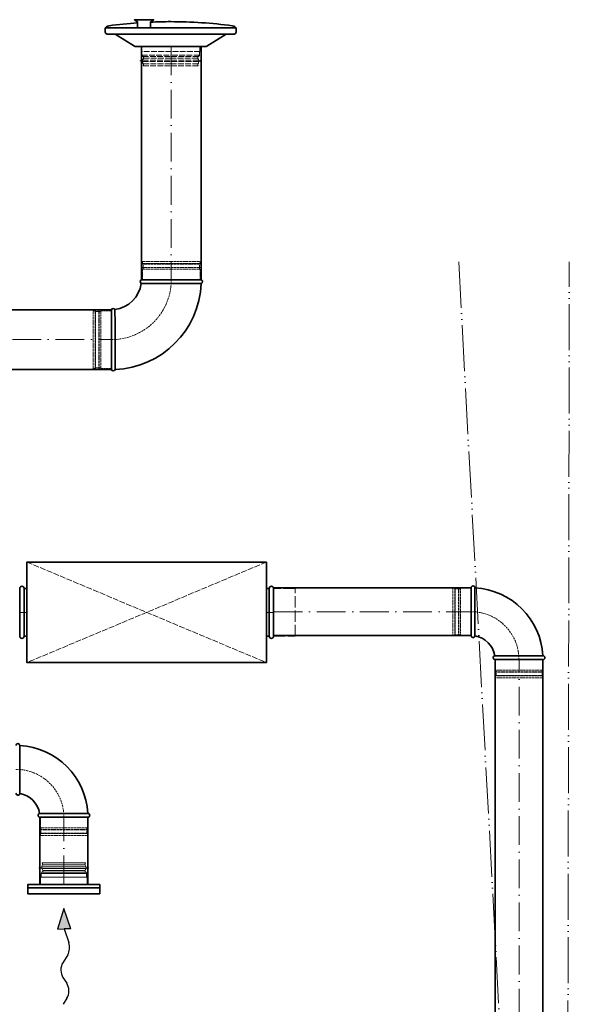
# Model space of a CAD drawing. Header units: millimetres. Extents: x 7400 to 85045, y 24168 to 123018.
# Tile 19 of 79: x 58770 to 59917, y 26767 to 28824. Entities that reach past the tile are written whole.
import ezdxf

# ---------------------------------------------------------------- set-up
doc = ezdxf.new("R2010")
doc.units = ezdxf.units.MM
for name, pattern in [('ACAD_ISO02W100', [15, 12, -3]), ('ACAD_ISO05W100', [33, 24, -3, 0, -3, 0, -3]), ('ACAD_ISO10W100', [18, 12, -3, 0, -3])]:
    doc.linetypes.add(name, pattern=pattern)
for name, color, linetype, lineweight in [('VZT_01 SUP (PŘÍVOD) - OBRYS', 5, 'Continuous', 35), ('VZT_02 SUP (PŘÍVOD) - OSA', 5, 'ACAD_ISO10W100', 5), ('VZT_05 ETA (ODVOD) - OBRYS', 6, 'Continuous', 35), ('VZT_06 ETA (ODVOD) - OSA', 6, 'ACAD_ISO10W100', 5), ('VZT_30 DISTRIBUČNÍ PRVKY - OBRYS', 1, 'Continuous', 35), ('VZT_35 TLUMIČE HLUKU - OBRYS', 1, 'Continuous', 35), ('VZT_36 TLUMIČE HLUKU - OSA', 1, 'ACAD_ISO10W100', 5), ('VZT_37 TLUMIČE HLUKU - DETAIL', 8, 'ACAD_ISO02W100', 5), ('VZT_50 POPIS - OBECNE', 7, 'Continuous', 13), ('VZT_POŽADAVKY NA STAVBU - PODHLEDY', 4, 'ACAD_ISO05W100', 5)]:
    doc.layers.add(name, color=color, linetype=linetype, lineweight=lineweight)
for name, color, linetype, lineweight, plot in [('VZT_03 SUP (PŘÍVOD) - NETISK', 8, 'ACAD_ISO02W100', 5, False), ('VZT_07 ETA (ODVOD) - NETISK', 8, 'ACAD_ISO02W100', 5, False), ('VZT_34 DISTRIBUČNÍ PRVKY - NETISK', 8, 'ACAD_ISO02W100', 5, False), ('VZT_39 TLUMIČE HLUKU - NETISK', 8, 'ACAD_ISO02W100', 5, False)]:
    doc.layers.add(name, color=color, linetype=linetype, lineweight=lineweight, plot=plot)

msp = doc.modelspace()

# ---------------------------------------------------------------- linework, layer by layer
at = {"color": 8, "lineweight": 5}
for points in [[(58809.7, 27052.8), (58815.5, 27054.2, -0.060863), (58816.1, 27054.3), (58861.8, 27054.3)], [(58809.7, 27052.8), (58815.7, 27051.4, 0.058981), (58816.3, 27051.3), (58861.8, 27051.3)], [(58914, 27052.8), (58908.2, 27054.2, 0.060863), (58907.6, 27054.3), (58861.8, 27054.3)], [(58914, 27052.8), (58908, 27051.4, -0.058981), (58907.4, 27051.3), (58861.8, 27051.3)], [(58814.3, 27032.9), (58814.3, 27040.8, -0.291473), (58815.9, 27043.2, -0.291473)], [(58909.3, 27032.9), (58909.3, 27040.8, 0.291473), (58907.8, 27043.2, 0.291473)]]:
    msp.add_lwpolyline(points, format="xyb", dxfattribs=at)
for points in [[(58818.1, 27059), (58816.7, 27062.9), (58861.8, 27062.9)], [(58817.2, 27058.8), (58861.8, 27058.8)], [(58817.9, 27047.1), (58861.8, 27047.1)], [(58905.6, 27059), (58907, 27062.9), (58861.8, 27062.9)], [(58906.5, 27058.8), (58861.8, 27058.8)], [(58905.7, 27047.1), (58861.8, 27047.1)], [(58910.3, 27017.9), (58910.3, 27032.9), (58813.3, 27032.9), (58813.3, 27017.9)], [(58814.3, 27040.8), (58861.8, 27040.8)], [(58816.3, 27043.4), (58861.8, 27043.4)], [(58907.4, 27043.4), (58861.8, 27043.4)], [(58909.3, 27040.8), (58861.8, 27040.8)], [(58910.3, 27017.9), (58813.3, 27017.9)]]:
    msp.add_lwpolyline(points, dxfattribs=at)
for centre, radius, start, end in [((58826.2, 27053.5), 10.5, 149.7176, 217.8378), ((58814.1, 27046.6), 3.88, 297.4993, 6.6735), ((58897.5, 27053.5), 10.5, 322.1622, 30.2824), ((58909.6, 27046.6), 3.88, 173.3265, 242.5007)]:
    msp.add_arc(centre, radius, start, end, dxfattribs=at)
at = {"layer": 'VZT_01 SUP (PŘÍVOD) - OBRYS'}
for p, q in [((59023.5, 28280.8), (59148.5, 28280.8)), ((58961, 28093.3), (58961, 28218.3))]:
    msp.add_line(p, q, dxfattribs=at)
for points in [[(59023.5, 28280.8), (59023.5, 28768)], [(59148.5, 28280.8), (59148.5, 28768)], [(58961, 28218.3), (58123.6, 28218.3)], [(58961, 28093.3), (58123.6, 28093.3)]]:
    msp.add_lwpolyline(points, dxfattribs=at)
for centre, radius, start, end in [((59025.2, 28277), 4.17, 113.4678, 239.7019), ((59146.8, 28277), 4.17, 291.1072, 66.5322), ((58961, 28280.8), 62.5, 276.8302, 353.1698), ((58961, 28280.8), 187.5, 272.3607, 357.6393), ((58964.8, 28216.6), 4.17, 30.2981, 156.5322), ((58964.8, 28095), 4.17, 203.4678, 338.8928)]:
    msp.add_arc(centre, radius, start, end, dxfattribs=at)
for points, knots in [([(59023.1, 28273.4), (59023.1, 28273.4), (59024.6, 28273.4), (59030.8, 28273.3), (59035.3, 28273.3), (59046.6, 28273.2), (59053.4, 28273.2), (59068.5, 28273.2), (59076.5, 28273.2), (59092.9, 28273.1), (59101, 28273.1), (59116.2, 28273.1), (59123.1, 28273.1), (59134.9, 28273.1), (59139.6, 28273.1), (59146.3, 28273.1), (59148.1, 28273.1), (59148.3, 28273.1), (59148.3, 28273.1), (59148.3, 28273.1)], [0, 0, 0, 0, 24.235852, 24.235852, 48.531845, 48.531845, 73.024415, 73.024415, 97.570898, 97.570898, 122.078339, 122.078339, 146.53579, 146.53579, 170.957495, 170.957495, 195.359468, 195.359468, 197.168246, 197.168246, 197.168246, 197.168246]), ([(58968.4, 28218.8), (58968.4, 28218.8), (58968.4, 28218.7), (58968.4, 28218.4), (58968.4, 28218), (58968.5, 28217), (58968.5, 28216.2), (58968.5, 28213.1), (58968.5, 28209.9), (58968.5, 28201), (58968.6, 28194.8), (58968.6, 28180.7), (58968.6, 28172.9), (58968.7, 28156.7), (58968.7, 28148.5), (58968.7, 28132.6), (58968.7, 28125.1), (58968.7, 28111.9), (58968.7, 28106.4), (58968.7, 28099.4), (58968.7, 28097.2), (58968.7, 28094.2), (58968.7, 28093.5), (58968.7, 28093.5)], [197.067977, 197.067977, 197.067977, 197.067977, 201.792196, 201.792196, 209.190204, 209.190204, 218.040239, 218.040239, 237.760854, 237.760854, 262.206108, 262.206108, 286.831239, 286.831239, 311.323072, 311.323072, 335.946087, 335.946087, 360.704397, 360.704397, 377.088273, 377.088273, 394.105327, 394.105327, 394.105327, 394.105327])]:
    msp.add_open_spline(points, degree=3, knots=knots, dxfattribs=at)
at = {"layer": 'VZT_02 SUP (PŘÍVOD) - OSA', "ltscale": 5}
for points in [[(59086, 28768), (59086, 28280.8)], [(58123.6, 28155.8), (58961, 28155.8)]]:
    msp.add_lwpolyline(points, dxfattribs=at)
at = {"layer": 'VZT_02 SUP (PŘÍVOD) - OSA', "ltscale": 0.3}
msp.add_lwpolyline([(59086, 28280.8), (59086, 28280.8, -0.414214), (58961, 28155.8), (58961, 28155.8)], format="xyb", dxfattribs=at)
at = {"layer": 'VZT_03 SUP (PŘÍVOD) - NETISK', "ltscale": 0.4}
for p, q in [((59025, 28314.3), (59147, 28314.3)), ((59025, 28313.8), (59025, 28314.3)), ((59025, 28313.8), (59147, 28313.8)), ((59025, 28306.8), (59147, 28306.8)), ((59025, 28306.3), (59025, 28306.8)), ((59025, 28306.3), (59147, 28306.3)), ((59026, 28318.8), (59146, 28318.8)), ((59026, 28314.8), (59026, 28318.8)), ((59026, 28314.8), (59146, 28314.8)), ((59026, 28302.8), (59146, 28302.8)), ((59026, 28280.8), (59026, 28302.8)), ((59027, 28314.3), (59027, 28314.8)), ((59027, 28306.8), (59027, 28313.8)), ((59027, 28302.8), (59027, 28306.3)), ((59145, 28314.3), (59145, 28314.8)), ((59145, 28306.8), (59145, 28313.8)), ((59145, 28302.8), (59145, 28306.3)), ((59146, 28314.8), (59146, 28318.8)), ((59146, 28280.8), (59146, 28302.8)), ((59147, 28313.8), (59147, 28314.3)), ((59147, 28306.3), (59147, 28306.8)), ((58927.5, 28094.8), (58927.5, 28216.8)), ((58928, 28216.8), (58927.5, 28216.8)), ((58928, 28094.8), (58928, 28216.8)), ((58935, 28094.8), (58935, 28216.8)), ((58935.5, 28216.8), (58935, 28216.8)), ((58935.5, 28094.8), (58935.5, 28216.8)), ((58923, 28095.8), (58923, 28215.8)), ((58927, 28215.8), (58923, 28215.8)), ((58927, 28095.8), (58927, 28215.8)), ((58927.5, 28214.8), (58927, 28214.8)), ((58935, 28214.8), (58928, 28214.8)), ((58939, 28214.8), (58935.5, 28214.8)), ((58939, 28095.8), (58939, 28215.8)), ((58961, 28215.8), (58939, 28215.8)), ((58927, 28095.8), (58923, 28095.8)), ((58927.5, 28096.8), (58927, 28096.8)), ((58928, 28094.8), (58927.5, 28094.8)), ((58935, 28096.8), (58928, 28096.8)), ((58935.5, 28094.8), (58935, 28094.8)), ((58939, 28096.8), (58935.5, 28096.8)), ((58961, 28095.8), (58939, 28095.8))]:
    msp.add_line(p, q, dxfattribs=at)
at = {"layer": 'VZT_05 ETA (ODVOD) - OBRYS'}
for p, q in [((59711.9, 27637.5), (59711.9, 27537.5)), ((59719.9, 27637.5), (59719.9, 27587.4)), ((59761.9, 27487.5), (59861.9, 27487.5)), ((59861.9, 27495.5), (59811.7, 27495.5)), ((58769.8, 27308.2), (58769.8, 27258)), ((58811.8, 27158.2), (58911.8, 27158.2)), ((58911.8, 27166.2), (58861.7, 27166.2))]:
    msp.add_line(p, q, dxfattribs=at)
for points in [[(59711.9, 27637.5), (59299.6, 27637.5)], [(59711.9, 27537.5), (59299.6, 27537.5)], [(59761.9, 27487.5), (59761.9, 24487.5)], [(59861.9, 27487.5), (59861.9, 24487.5)], [(58811.8, 27157.2), (58811.8, 27018)], [(58911.8, 27157.2), (58911.8, 27018)]]:
    msp.add_lwpolyline(points, dxfattribs=at)
for centre, radius, start, end in [((59715.9, 27637.5), 4, 0, 180), ((59711.9, 27487.5), 150, 3.0572, 86.9428), ((59715.9, 27537.5), 4, 180, 350.8522), ((59711.9, 27487.5), 50, 9.1478, 80.8522), ((59761.9, 27491.5), 4, 99.1478, 270), ((59861.9, 27491.5), 4, 270, 90), ((58765.8, 27308.2), 4, 0, 180), ((58761.8, 27158.2), 150, 3.0572, 86.9428), ((58765.8, 27208.2), 4, 180, 350.8522), ((58761.8, 27158.2), 50, 9.1478, 80.8522), ((58811.8, 27162.2), 4, 99.1478, 270), ((58911.8, 27162.2), 4, 270, 90)]:
    msp.add_arc(centre, radius, start, end, dxfattribs=at)
for points, knots in [([(59719.9, 27587.4), (59719.9, 27581), (59719.9, 27574.7), (59719.9, 27562.6), (59719.9, 27557.1), (59719.9, 27547.6), (59719.8, 27543.7), (59719.8, 27538.5), (59719.8, 27537), (59719.8, 27536.9), (59719.8, 27536.9), (59719.8, 27536.9)], [78.71119, 78.71119, 78.71119, 78.71119, 97.804615, 97.804615, 117.523893, 117.523893, 137.264303, 137.264303, 156.831737, 156.831737, 157.874915, 157.874915, 157.874915, 157.874915]), ([(59761.2, 27495.5), (59761.2, 27495.5), (59762.4, 27495.5), (59766.8, 27495.5), (59770.3, 27495.5), (59779.2, 27495.5), (59784.6, 27495.5), (59796.5, 27495.5), (59802.9, 27495.5), (59810.2, 27495.5), (59811, 27495.5), (59811.7, 27495.5)], [157.874915, 157.874915, 157.874915, 157.874915, 176.103874, 176.103874, 195.460379, 195.460379, 215.101284, 215.101284, 234.82164, 234.82164, 237.034743, 237.034743, 237.034743, 237.034743]), ([(58769.8, 27258), (58769.8, 27251.6), (58769.8, 27245.3), (58769.8, 27233.3), (58769.8, 27227.7), (58769.8, 27218.2), (58769.8, 27214.4), (58769.8, 27209.1), (58769.8, 27207.7), (58769.8, 27207.5), (58769.8, 27207.5), (58769.8, 27207.5)], [78.71119, 78.71119, 78.71119, 78.71119, 97.804615, 97.804615, 117.523893, 117.523893, 137.264303, 137.264303, 156.831737, 156.831737, 157.874915, 157.874915, 157.874915, 157.874915]), ([(58811.2, 27166.1), (58811.2, 27166.1), (58812.3, 27166.1), (58816.8, 27166.1), (58820.3, 27166.1), (58829.2, 27166.1), (58834.5, 27166.1), (58846.4, 27166.2), (58852.9, 27166.2), (58860.2, 27166.2), (58860.9, 27166.2), (58861.7, 27166.2)], [157.874915, 157.874915, 157.874915, 157.874915, 176.103874, 176.103874, 195.460379, 195.460379, 215.101284, 215.101284, 234.82164, 234.82164, 237.034743, 237.034743, 237.034743, 237.034743])]:
    msp.add_open_spline(points, degree=3, knots=knots, dxfattribs=at)
at = {"layer": 'VZT_06 ETA (ODVOD) - OSA', "ltscale": 5}
for points in [[(59299.6, 27587.5), (59711.9, 27587.5)], [(59811.9, 24487.5), (59811.9, 27487.5)], [(58861.8, 27018), (58861.8, 27157.2)]]:
    msp.add_lwpolyline(points, dxfattribs=at)
at = {"layer": 'VZT_06 ETA (ODVOD) - OSA', "ltscale": 0.3}
for points in [[(59811.9, 27487.5), (59811.9, 27487.5, 0.414214), (59711.9, 27587.5), (59711.9, 27587.5)], [(58861.8, 27158.2), (58861.8, 27158.2, 0.414214), (58761.8, 27258.2), (58761.8, 27258.2)]]:
    msp.add_lwpolyline(points, format="xyb", dxfattribs=at)
at = {"layer": 'VZT_07 ETA (ODVOD) - NETISK', "ltscale": 0.4}
for p, q in [((59673.9, 27636.5), (59673.9, 27538.5)), ((59677.9, 27636.5), (59673.9, 27636.5)), ((59677.9, 27636.5), (59677.9, 27538.5)), ((59678.4, 27635.5), (59677.9, 27635.5)), ((59678.4, 27637.5), (59678.4, 27537.5)), ((59678.9, 27637.5), (59678.4, 27637.5)), ((59678.9, 27637.5), (59678.9, 27537.5)), ((59685.9, 27635.5), (59678.9, 27635.5)), ((59685.9, 27637.5), (59685.9, 27537.5)), ((59686.4, 27637.5), (59685.9, 27637.5)), ((59686.4, 27637.5), (59686.4, 27537.5)), ((59689.9, 27635.5), (59686.4, 27635.5)), ((59689.9, 27636.5), (59689.9, 27538.5)), ((59711.9, 27636.5), (59689.9, 27636.5)), ((59677.9, 27538.5), (59673.9, 27538.5)), ((59678.4, 27539.5), (59677.9, 27539.5)), ((59685.9, 27539.5), (59678.9, 27539.5)), ((59689.9, 27539.5), (59686.4, 27539.5)), ((59711.9, 27538.5), (59689.9, 27538.5)), ((59678.9, 27537.5), (59678.4, 27537.5)), ((59686.4, 27537.5), (59685.9, 27537.5)), ((59762.9, 27465.5), (59762.9, 27487.5)), ((59860.9, 27465.5), (59860.9, 27487.5)), ((59861.9, 27462), (59761.9, 27462)), ((59761.9, 27461.5), (59761.9, 27462)), ((59861.9, 27461.5), (59761.9, 27461.5)), ((59860.9, 27465.5), (59762.9, 27465.5)), ((59763.9, 27462), (59763.9, 27465.5)), ((59763.9, 27454.5), (59763.9, 27461.5)), ((59859.9, 27462), (59859.9, 27465.5)), ((59859.9, 27454.5), (59859.9, 27461.5)), ((59861.9, 27461.5), (59861.9, 27462)), ((59861.9, 27454.5), (59761.9, 27454.5)), ((59761.9, 27454), (59761.9, 27454.5)), ((59861.9, 27454), (59761.9, 27454)), ((59860.9, 27453.5), (59762.9, 27453.5)), ((59762.9, 27449.5), (59762.9, 27453.5)), ((59860.9, 27449.5), (59762.9, 27449.5)), ((59763.9, 27453.5), (59763.9, 27454)), ((59859.9, 27453.5), (59859.9, 27454)), ((59860.9, 27449.5), (59860.9, 27453.5)), ((59861.9, 27454), (59861.9, 27454.5)), ((58812.8, 27136.2), (58812.8, 27158.2)), ((58910.8, 27136.2), (58910.8, 27158.2)), ((58911.8, 27132.7), (58811.8, 27132.7)), ((58811.8, 27132.2), (58811.8, 27132.7)), ((58911.8, 27132.2), (58811.8, 27132.2)), ((58910.8, 27136.2), (58812.8, 27136.2)), ((58813.8, 27132.7), (58813.8, 27136.2)), ((58813.8, 27125.2), (58813.8, 27132.2)), ((58909.8, 27132.7), (58909.8, 27136.2)), ((58909.8, 27125.2), (58909.8, 27132.2)), ((58911.8, 27132.2), (58911.8, 27132.7)), ((58911.8, 27125.2), (58811.8, 27125.2)), ((58811.8, 27124.7), (58811.8, 27125.2)), ((58911.8, 27124.7), (58811.8, 27124.7)), ((58910.8, 27124.2), (58812.8, 27124.2)), ((58812.8, 27120.2), (58812.8, 27124.2)), ((58910.8, 27120.2), (58812.8, 27120.2)), ((58813.8, 27124.2), (58813.8, 27124.7)), ((58909.8, 27124.2), (58909.8, 27124.7)), ((58910.8, 27120.2), (58910.8, 27124.2)), ((58911.8, 27124.7), (58911.8, 27125.2))]:
    msp.add_line(p, q, dxfattribs=at)
at = {"layer": 'VZT_30 DISTRIBUČNÍ PRVKY - OBRYS'}
for points in [[(59015.5, 28817.5, 0.015115), (58956.2, 28811.5), (58953.3, 28810.9, 0.36397), (58950.8, 28808), (58950.8, 28807)], [(59015.5, 28807), (59015.5, 28819.4, 0.267949), (59015.3, 28819.8), (59009.6, 28823.1, -0.267949), (59009.4, 28823.5), (59009.4, 28824.1), (59049, 28824.1), (59049, 28823.5, -0.267949), (59048.8, 28823.1), (59043, 28819.8, 0.267949), (59042.8, 28819.4), (59042.8, 28807)], [(59084.8, 28820, 0.010645), (59042.8, 28819, 0.010645)], [(59084.8, 28820, -0.0327), (59213.3, 28811.5), (59216.3, 28810.9, -0.36397), (59218.8, 28808), (59218.8, 28807)], [(59221.3, 28807), (58948.3, 28807), (58948.3, 28797.8, 0.414214), (58952.1, 28794), (59217.4, 28794, 0.414214), (59221.3, 28797.8), (59221.3, 28807)], [(58968.7, 28794), (59009.1, 28768.5, 0.141374), (59011.1, 28768), (59158.5, 28768, 0.141374), (59160.5, 28768.5), (59200.9, 28794)]]:
    msp.add_lwpolyline(points, format="xyb", dxfattribs=at)
msp.add_lwpolyline([(58936.8, 26997.9), (58786.8, 26997.9), (58786.8, 27017.9), (58936.8, 27017.9)], close=True, dxfattribs=at)
msp.add_lwpolyline([(58786.8, 27011.1), (58936.8, 27011.1)], dxfattribs=at)
at = {"layer": 'VZT_34 DISTRIBUČNÍ PRVKY - NETISK'}
for points in [[(59145.8, 28768), (59145.8, 28758), (59023.8, 28758), (59023.8, 28768)], [(59145.8, 28768), (59023.8, 28768)], [(59024.6, 28750.1), (59084.7, 28750.1)], [(59026.6, 28747.4), (59084.7, 28747.4)], [(59028.4, 28731.9), (59027, 28728), (59084.7, 28728)], [(59027.5, 28732.1), (59084.7, 28732.1)], [(59028.2, 28743.8), (59084.7, 28743.8)], [(59144.8, 28750.1), (59084.7, 28750.1)], [(59142.8, 28747.4), (59084.7, 28747.4)], [(59141.2, 28743.8), (59084.7, 28743.8)], [(59142, 28732.1), (59084.7, 28732.1)], [(59141, 28731.9), (59142.4, 28728), (59084.7, 28728)]]:
    msp.add_lwpolyline(points, dxfattribs=at)
for points in [[(59024.6, 28758), (59024.6, 28750.1, 0.291473), (59026.2, 28747.7, 0.291473)], [(59144.8, 28758), (59144.8, 28750.1, -0.291473), (59143.3, 28747.7, -0.291473)], [(59020, 28738.1), (59026, 28739.5, -0.058981), (59026.6, 28739.6), (59084.7, 28739.6)], [(59020, 28738.1), (59025.7, 28736.6, 0.060863), (59026.4, 28736.6), (59084.7, 28736.6)], [(59149.4, 28738.1), (59143.5, 28739.5, 0.058981), (59142.8, 28739.6), (59084.7, 28739.6)], [(59149.4, 28738.1), (59143.7, 28736.6, -0.060863), (59143, 28736.6), (59084.7, 28736.6)]]:
    msp.add_lwpolyline(points, format="xyb", dxfattribs=at)
for centre, radius, start, end in [((59036.5, 28737.4), 10.5, 142.1622, 210.2824), ((59024.4, 28744.2), 3.88, 353.3265, 62.5007), ((59145, 28744.2), 3.88, 117.4993, 186.6735), ((59132.9, 28737.4), 10.5, 329.7176, 37.8378)]:
    msp.add_arc(centre, radius, start, end, dxfattribs=at)
at = {"layer": 'VZT_35 TLUMIČE HLUKU - OBRYS'}
for p, q in [((58769.6, 27536.2), (58769.6, 27636.2)), ((59299.6, 27536.2), (59299.6, 27636.2))]:
    msp.add_line(p, q, dxfattribs=at)
msp.add_lwpolyline([(59284.6, 27691.2), (58784.6, 27691.2), (58784.6, 27481.2), (59284.6, 27481.2)], close=True, dxfattribs=at)
for points in [[(58778.6, 27536.2), (58778.6, 27636.2)], [(58778.6, 27636.2), (58784.6, 27636.2)], [(59290.6, 27636.2), (59284.6, 27636.2)], [(59290.6, 27536.2), (59290.6, 27636.2)], [(58778.6, 27536.2), (58784.6, 27536.2)], [(59290.6, 27536.2), (59284.6, 27536.2)]]:
    msp.add_lwpolyline(points, dxfattribs=at)
for centre, start, end in [((58774.1, 27636.2), 0, 180), ((59295.1, 27636.2), 0, 180), ((58774.1, 27536.2), 180, 0), ((59295.1, 27536.2), 180, 0)]:
    msp.add_arc(centre, 4.5, start, end, dxfattribs=at)
at = {"layer": 'VZT_36 TLUMIČE HLUKU - OSA', "ltscale": 5}
for points in [[(58769.6, 27586.2), (58784.6, 27586.2)], [(59299.6, 27586.2), (59284.6, 27586.2)], [(59299.6, 27586.2), (59284.6, 27586.2)], [(59299.6, 27586.2), (59284.6, 27586.2)]]:
    msp.add_lwpolyline(points, dxfattribs=at)
at = {"layer": 'VZT_37 TLUMIČE HLUKU - DETAIL', "lineweight": 5}
for points in [[(59284.6, 27691.2), (58784.6, 27481.2)], [(58784.6, 27691.2), (59284.6, 27481.2)]]:
    msp.add_lwpolyline(points, dxfattribs=at)
at = {"layer": 'VZT_39 TLUMIČE HLUKU - NETISK', "ltscale": 2}
msp.add_lwpolyline([(59299.6, 27536.2), (59344.6, 27536.2), (59344.6, 27636.2), (59299.6, 27636.2)], dxfattribs=at)
at = {"layer": 'VZT_50 POPIS - OBECNE', "color": 0, "lineweight": -2}
for p, q in [((58861.8, 26967.9), (58848.5, 26924.7)), ((58876.4, 26925.1), (58861.8, 26967.9)), ((58848.5, 26924.7), (58862.4, 26924.9)), ((58876.4, 26925.1), (58862.4, 26924.9)), ((58862.4, 26924.9), (58872.1, 26896.3)), ((58869.9, 26870.8), (58859.5, 26854.3)), ((58859.9, 26823.4), (58867.9, 26811.4)), ((58868.3, 26780.5), (58860.1, 26767.5))]:
    msp.add_line(p, q, dxfattribs=at)
for centre, start_param, end_param in [((58860.3, 26886.2), 3.908129, 5.191299), ((58869, 26839), 0.766537, 2.375056), ((58858.7, 26795.8), 3.908129, 5.516649)]:
    msp.add_ellipse(centre, major_axis=(-0.3, 21.5), ratio=0.625, start_param=start_param, end_param=end_param, dxfattribs=at)
msp.add_solid([(58876.4, 26925.1), (58848.5, 26924.7), (58861.8, 26967.9)], dxfattribs=at)
at = {"layer": 'VZT_POŽADAVKY NA STAVBU - PODHLEDY', "ltscale": 4}
for p, q in [((59686, 28318), (59909.5, 24167.9)), ((59909.5, 24167.9), (59916.9, 28318))]:
    msp.add_line(p, q, dxfattribs=at)

doc.saveas('drawing.dxf')
